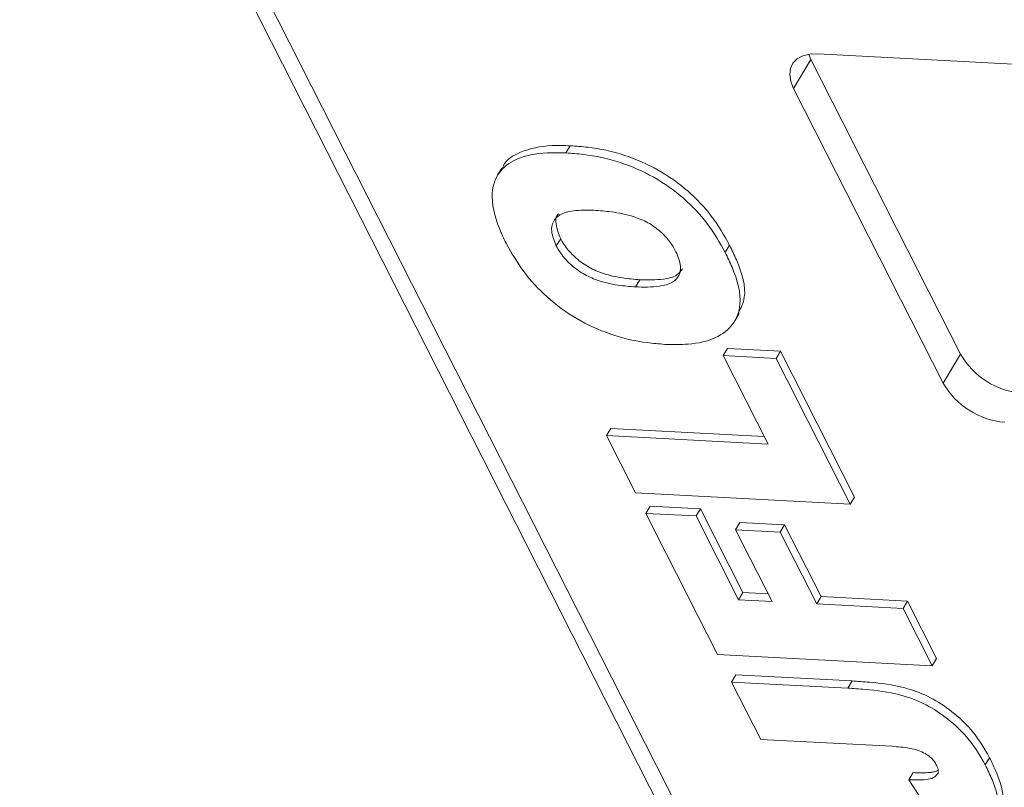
# Model space of a CAD drawing. Header units: millimetres. Extents: x 8853 to 11418, y 45 to 1005.
# Tile 67 of 256: x 9496 to 9512, y 727 to 739. Entities that reach past the tile are written whole.
import ezdxf

# ---------------------------------------------------------------- set-up
doc = ezdxf.new("R2010")
doc.units = ezdxf.units.MM

msp = doc.modelspace()

# ---------------------------------------------------------------- linework, layer by layer
at = {"color": 7, "linetype": 'Continuous', "lineweight": 15}
for p, q in [((9495.512, 747.311), (9508.159, 722.384)), ((9508.565, 722.17), (9495.766, 747.398)), ((9508.752, 738.711), (9508.461, 738.227)), ((9508.715, 738.799), (9508.752, 738.711)), ((9508.752, 738.711), (9511.254, 733.78)), ((9508.867, 738.806), (9525.393, 737.935)), ((9510.963, 733.297), (9508.461, 738.227)), ((9504.724, 737.27), (9504.652, 737.15)), ((9503.581, 736.896), (9503.508, 736.775)), ((9504.491, 735.593), (9504.564, 735.713)), ((9507.317, 735.483), (9507.39, 735.604)), ((9505.818, 734.907), (9505.891, 735.028)), ((9507.479, 734.34), (9507.552, 734.461)), ((9507.357, 733.878), (9507.285, 733.757)), ((9507.357, 733.878), (9508.244, 733.831)), ((9508.244, 733.831), (9508.171, 733.71)), ((9508.244, 733.831), (9509.482, 731.39)), ((9511.254, 733.78), (9510.963, 733.297)), ((9508.036, 732.276), (9507.285, 733.757)), ((9507.285, 733.757), (9508.171, 733.71)), ((9508.171, 733.71), (9509.41, 731.269)), ((9505.402, 732.54), (9505.33, 732.419)), ((9505.402, 732.54), (9507.971, 732.404)), ((9505.817, 731.458), (9505.33, 732.419)), ((9505.33, 732.419), (9508.036, 732.276)), ((9509.41, 731.269), (9505.817, 731.458)), ((9509.41, 731.269), (9509.482, 731.39)), ((9506.063, 731.238), (9505.99, 731.117)), ((9506.063, 731.238), (9506.903, 731.193)), ((9506.903, 731.193), (9506.83, 731.073)), ((9506.903, 731.193), (9507.613, 729.793)), ((9507.188, 728.756), (9505.99, 731.117)), ((9505.99, 731.117), (9506.83, 731.073)), ((9506.83, 731.073), (9507.541, 729.672)), ((9507.564, 730.964), (9507.491, 730.843)), ((9507.564, 730.964), (9508.311, 730.925)), ((9508.101, 729.642), (9507.491, 730.843)), ((9507.491, 730.843), (9508.238, 730.804)), ((9508.311, 730.925), (9508.238, 730.804)), ((9508.238, 730.804), (9508.847, 729.603)), ((9508.311, 730.925), (9508.92, 729.724)), ((9507.613, 729.793), (9507.541, 729.672)), ((9507.541, 729.672), (9508.101, 729.642)), ((9507.613, 729.793), (9508.036, 729.77)), ((9508.92, 729.724), (9508.847, 729.603)), ((9508.92, 729.724), (9510.366, 729.648)), ((9510.366, 729.648), (9510.294, 729.527)), ((9510.366, 729.648), (9510.854, 728.687)), ((9508.847, 729.603), (9510.294, 729.527)), ((9510.294, 729.527), (9510.781, 728.566)), ((9510.781, 728.566), (9507.188, 728.756)), ((9510.781, 728.566), (9510.854, 728.687)), ((9507.495, 728.415), (9507.422, 728.294)), ((9507.495, 728.415), (9509.439, 728.312)), ((9507.91, 727.333), (9507.422, 728.294)), ((9507.422, 728.294), (9509.367, 728.192)), ((9509.439, 728.312), (9509.367, 728.192)), ((9510.108, 727.218), (9507.91, 727.333)), ((9511.741, 727.027), (9511.668, 726.907)), ((9510.46, 726.778), (9510.387, 726.658)), ((9510.387, 726.658), (9511.024, 725.689))]:
    msp.add_line(p, q, dxfattribs=at)
at = {"color": 7, "linetype": 'Continuous', "lineweight": 15, "flags": 128}
msp.add_lwpolyline([(9508.461, 738.227), (9508.414, 738.347), (9508.396, 738.46), (9508.408, 738.563), (9508.45, 738.652), (9508.52, 738.723), (9508.616, 738.773), (9508.733, 738.801), (9508.867, 738.806)], dxfattribs=at)
at = {"color": 7, "linetype": 'Continuous', "lineweight": 15}
for centre in [(9512.4, 734.447), (9512.109, 733.963)]:
    msp.add_arc(centre, 1.326, 210.1844, 265.0346, dxfattribs=at)
for points, knots in [([(9503.591, 736.891), (9503.596, 736.905), (9503.635, 737.035), (9503.907, 737.192), (9504.311, 737.282), (9504.619, 737.273), (9504.724, 737.27)], [0, 0, 0, 0, 0.04306, 0.379606, 0.788511, 1, 1, 1, 1]), ([(9504.724, 737.27), (9504.821, 737.263), (9505.113, 737.242), (9505.611, 737.141), (9506.203, 736.882), (9506.71, 736.521), (9507.124, 736.078), (9507.298, 735.768), (9507.39, 735.604)], [0, 0, 0, 0, 0.096763, 0.291773, 0.464613, 0.63772, 0.807851, 1, 1, 1, 1]), ([(9503.65, 735.639), (9503.611, 735.721), (9503.473, 736.01), (9503.374, 736.437), (9503.503, 736.833), (9503.82, 737.079), (9504.24, 737.161), (9504.547, 737.152), (9504.652, 737.15)], [0, 0, 0, 0, 0.097263, 0.341984, 0.513045, 0.684302, 0.89238, 1, 1, 1, 1]), ([(9504.652, 737.15), (9504.748, 737.143), (9505.04, 737.122), (9505.538, 737.02), (9506.13, 736.761), (9506.637, 736.4), (9507.051, 735.957), (9507.225, 735.647), (9507.317, 735.483)], [0, 0, 0, 0, 0.096763, 0.291773, 0.464613, 0.63772, 0.807851, 1, 1, 1, 1]), ([(9504.491, 735.593), (9504.457, 735.676), (9504.395, 735.824), (9504.429, 736.005), (9504.551, 736.132), (9504.792, 736.197), (9505.003, 736.192), (9505.12, 736.19)], [0, 0, 0, 0, 0.209846, 0.372333, 0.535081, 0.742489, 1, 1, 1, 1]), ([(9504.564, 735.713), (9504.532, 735.795), (9504.473, 735.941), (9504.482, 736.085), (9504.524, 736.127), (9504.528, 736.132)], [0, 0, 0, 0, 0.535067, 0.949378, 1, 1, 1, 1]), ([(9505.12, 736.19), (9505.217, 736.183), (9505.433, 736.167), (9505.738, 736.108), (9506.025, 735.991), (9506.235, 735.842), (9506.394, 735.67), (9506.461, 735.553), (9506.493, 735.496)], [0, 0, 0, 0, 0.195594, 0.436127, 0.579848, 0.724086, 0.864207, 1, 1, 1, 1]), ([(9506.305, 733.946), (9506.208, 733.954), (9505.915, 733.976), (9505.413, 734.09), (9504.823, 734.359), (9504.32, 734.727), (9503.915, 735.17), (9503.742, 735.478), (9503.65, 735.639)], [0, 0, 0, 0, 0.096905, 0.2925, 0.46579, 0.639193, 0.810645, 1, 1, 1, 1]), ([(9505.818, 734.907), (9505.721, 734.914), (9505.506, 734.931), (9505.192, 735.002), (9504.904, 735.142), (9504.694, 735.306), (9504.562, 735.464), (9504.509, 735.56), (9504.491, 735.593)], [0, 0, 0, 0, 0.203596, 0.451902, 0.607587, 0.763348, 0.919516, 1, 1, 1, 1]), ([(9505.891, 735.028), (9505.794, 735.035), (9505.578, 735.052), (9505.265, 735.123), (9504.977, 735.263), (9504.767, 735.427), (9504.634, 735.585), (9504.582, 735.681), (9504.564, 735.713)], [0, 0, 0, 0, 0.203596, 0.451902, 0.607587, 0.763348, 0.919516, 1, 1, 1, 1]), ([(9507.39, 735.604), (9507.429, 735.522), (9507.572, 735.223), (9507.701, 734.797), (9507.579, 734.553), (9507.537, 734.469)], [0, 0, 0, 0, 0.197838, 0.722668, 1, 1, 1, 1]), ([(9506.493, 735.496), (9506.528, 735.412), (9506.588, 735.266), (9506.553, 735.09), (9506.433, 734.967), (9506.18, 734.899), (9505.952, 734.904), (9505.818, 734.907)], [0, 0, 0, 0, 0.204761, 0.357913, 0.511037, 0.711107, 1, 1, 1, 1]), ([(9507.317, 735.483), (9507.357, 735.401), (9507.501, 735.101), (9507.618, 734.658), (9507.467, 734.264), (9507.165, 734.03), (9506.751, 733.937), (9506.438, 733.943), (9506.305, 733.946)], [0, 0, 0, 0, 0.095574, 0.349117, 0.516447, 0.683176, 0.865288, 1, 1, 1, 1]), ([(9506.601, 735.207), (9506.573, 735.171), (9506.505, 735.082), (9506.251, 735.022), (9506.024, 735.025), (9505.891, 735.028)], [0, 0, 0, 0, 0.218382, 0.538198, 1, 1, 1, 1]), ([(9509.367, 728.192), (9509.463, 728.185), (9509.748, 728.167), (9510.166, 728.115), (9510.636, 727.951), (9511.011, 727.711), (9511.404, 727.361), (9511.569, 727.078), (9511.668, 726.907)], [0, 0, 0, 0, 0.11362, 0.335894, 0.475067, 0.614217, 0.767404, 1, 1, 1, 1]), ([(9509.439, 728.312), (9509.536, 728.306), (9509.821, 728.288), (9510.239, 728.235), (9510.709, 728.071), (9511.084, 727.832), (9511.477, 727.482), (9511.642, 727.199), (9511.741, 727.027)], [0, 0, 0, 0, 0.11362, 0.335894, 0.475067, 0.614217, 0.767404, 1, 1, 1, 1]), ([(9510.108, 727.218), (9510.206, 727.21), (9510.349, 727.2), (9510.54, 727.155), (9510.659, 727.103), (9510.751, 727.04), (9510.814, 726.971), (9510.84, 726.925), (9510.852, 726.904)], [0, 0, 0, 0, 0.372716, 0.548628, 0.683692, 0.793503, 0.903383, 1, 1, 1, 1]), ([(9511.741, 727.027), (9511.78, 726.946), (9511.898, 726.699), (9512.008, 726.355), (9511.916, 726.168), (9511.885, 726.104)], [0, 0, 0, 0, 0.245099, 0.741008, 1, 1, 1, 1]), ([(9510.852, 726.904), (9510.861, 726.886), (9510.875, 726.855), (9510.885, 726.809), (9510.882, 726.781), (9510.877, 726.767), (9510.876, 726.765)], [0, 0, 0, 0, 0.364246, 0.622323, 0.945339, 1, 1, 1, 1]), ([(9511.668, 726.907), (9511.708, 726.825), (9511.827, 726.577), (9511.926, 726.225), (9511.82, 725.929), (9511.571, 725.749), (9511.274, 725.695), (9511.068, 725.69), (9511.024, 725.689)], [0, 0, 0, 0, 0.128183, 0.387536, 0.549691, 0.711944, 0.938522, 1, 1, 1, 1]), ([(9510.876, 726.765), (9510.854, 726.738), (9510.811, 726.685), (9510.682, 726.657), (9510.539, 726.653), (9510.438, 726.656), (9510.387, 726.658)], [0, 0, 0, 0, 0.243238, 0.486568, 0.742114, 1, 1, 1, 1]), ([(9510.46, 726.778), (9510.507, 726.777), (9510.602, 726.773), (9510.718, 726.777), (9510.803, 726.789), (9510.852, 726.802), (9510.874, 726.817), (9510.881, 726.821)], [0, 0, 0, 0, 0.308081, 0.61748, 0.773065, 0.93135, 1, 1, 1, 1])]:
    msp.add_open_spline(points, degree=3, knots=knots, dxfattribs=at)

doc.saveas('drawing.dxf')
